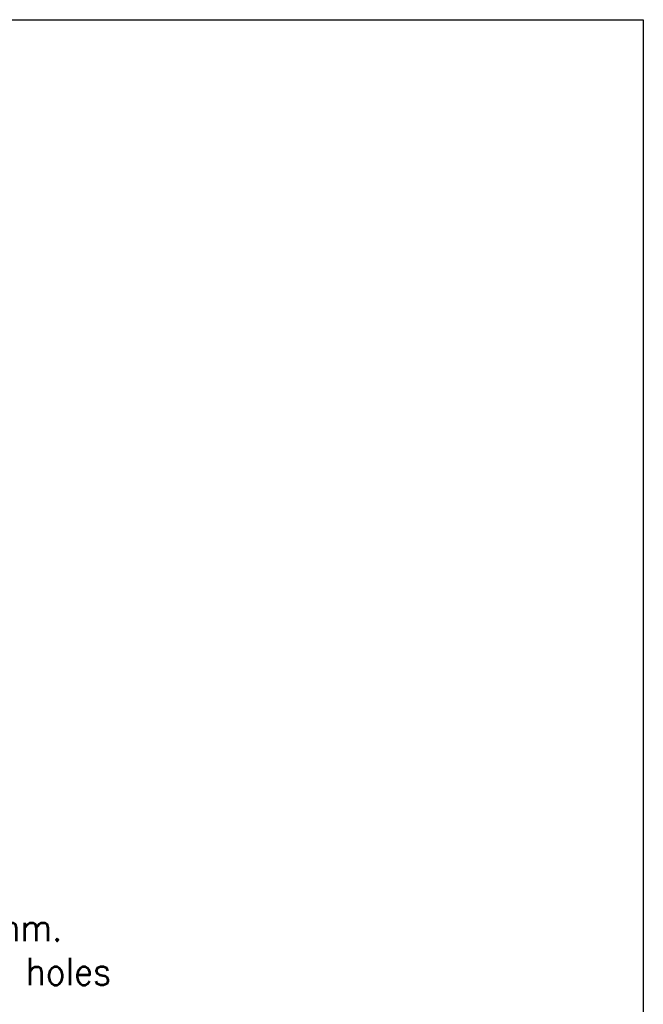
# Model space of a CAD drawing. Header units: millimetres. Extents: x 4 to 205, y 5 to 292.
# Tile 105 of 105: x 160 to 205, y 220 to 292. Entities that reach past the tile are written whole.
import ezdxf

# ---------------------------------------------------------------- set-up
doc = ezdxf.new("R2010")
doc.units = ezdxf.units.MM
doc.layers.add('1', color=7, linetype='CONTINUOUS')
doc.layers.add('256', color=7, linetype='CONTINUOUS')
doc.styles.add('DEFAULT', font='simplex.shx')

# ---------------------------------------------------------------- blocks, each defined once
blk = doc.blocks.new('LABLE3D_2')
at = {"layer": '1', "color": 172, "linetype": 'CONTINUOUS'}
for p in [(126.510328, 190.188855), (137.327108, 219.57971)]:
    blk.add_line(p, (130.327108, 219.57971), dxfattribs=at)
at = {"layer": '1', "color": 27, "linetype": 'CONTINUOUS'}
blk.add_solid([(126.510328, 190.188855), (126.372096, 193.231995), (127.421249, 193.095753), (126.510328, 190.188855)], dxfattribs=at)
at = {"layer": '1', "color": 87, "linetype": 'CONTINUOUS', "insert": (137.702108, 220.97971), "char_height": 2, "attachment_point": 7, "line_spacing_factor": 0.963855, "style": 'DEFAULT'}
blk.add_mtext('\\W00.896;N°4 M5 Depth 6mm.\\P%%c3.5mm. passing holes ', dxfattribs=at)

msp = doc.modelspace()

# ---------------------------------------------------------------- linework, layer by layer
at = {"layer": '256', "color": 3, "linetype": 'CONTINUOUS'}
for p, q in [((15, 292), (205, 292)), ((205, 292), (205, 5))]:
    msp.add_line(p, q, dxfattribs=at)

# ---------------------------------------------------------------- block references
at = {"layer": '1', "color": 27, "linetype": 'CONTINUOUS'}
msp.add_blockref('LABLE3D_2', (0, 0), dxfattribs=at)

doc.saveas('drawing.dxf')
